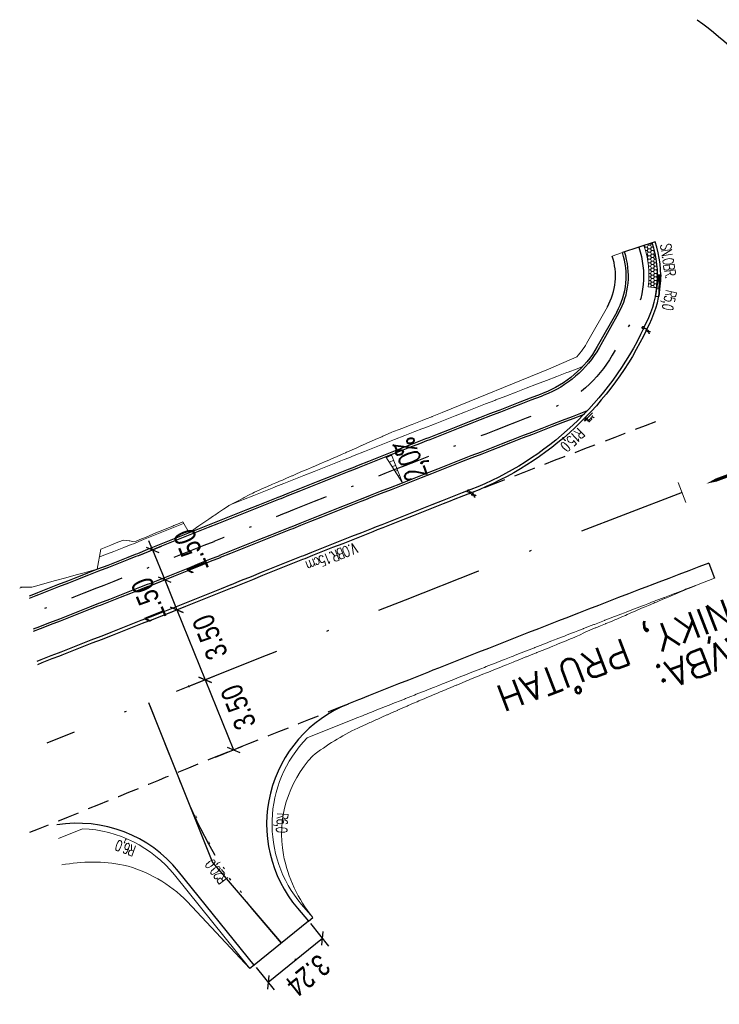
# Model space of a CAD drawing. Header units: metres. Extents: x -623740 to -623124, y -1176918 to -1176634.
# Tile 1 of 10: x -623740 to -623708, y -1176901 to -1176855. Entities that reach past the tile are written whole.
import ezdxf
from ezdxf.enums import TextEntityAlignment as Align

# ---------------------------------------------------------------- set-up
doc = ezdxf.new("R2010")
doc.units = ezdxf.units.M
doc.header["$MEASUREMENT"] = 0
for name, pattern in [('( Dot )', [0.251, 0.001, -0.25]), ('DASHDOT', [1, 0.5, -0.25, 0, -0.25]), ('DASHED', [0.75, 0.5, -0.25]), ('Vodici_cara_souvisla_V4', [4, 1, 1, 1, 1])]:
    doc.linetypes.add(name, pattern=pattern)
doc.layers.add('00_NETISK', color=250, linetype='Continuous', plot=False)
for name, color, linetype, lineweight in [('01_Cary rezu', 10, '( Dot )', 0), ('01_Hrana náspu', 10, 'Continuous', 0), ('01_Schéma příčných sklonů', 20, 'Continuous', 0), ('01_Staniceni osy značky', 10, 'Continuous', 0), ('01_Šrafy', 20, 'Continuous', 0), ('1', 7, 'Continuous', 0)]:
    doc.layers.add(name, color=color, linetype=linetype, lineweight=lineweight)
for name, color, linetype in [('01_Chodniky', 10, 'Continuous'), ('01_Kóty', 10, 'Continuous'), ('01_Obruba', 10, 'Continuous'), ('01_Okraj vozovky', 10, 'Continuous'), ('01_Osa komunikace', 1, 'DASHDOT'), ('01_Osa účel.kom.', 1, 'DASHDOT'), ('01_Popis', 10, 'Continuous'), ('1_VDZ_Vodící_čára_plná', 173, 'Vodici_cara_souvisla_V4')]:
    doc.layers.add(name, color=color, linetype=linetype)
doc.styles.add('Style-romans', font='romans.shx')
doc.styles.add('Style-STANDARD', font='STANDARD.shx')
doc.styles.add('WROMANS', font='wromans.shx', dxfattribs={"width": 0.8, "height": 1})
doc.dimstyles.new('M500', dxfattribs={"dimscale": 0.5, "dimtxt": 0.4, "dimasz": 0.9, "dimexe": 0.9, "dimexo": 0.3, "dimgap": 0.9, "dimtad": 1, "dimdec": 1, "dimzin": 0, "dimdsep": 46, "dimtxsty": 'WROMANS', "dimblk": 'OBLIQUE', "dimcen": 0.04, "dimadec": 0, "dimazin": 0, "dimtfac": 1, "dimtdec": 1, "dimtmove": 2, "dimatfit": 1, "dimfxl": 1.8, "dimfxlon": 1, "dimtolj": 1, "dimtzin": 0, "dimarcsym": 0})

# ---------------------------------------------------------------- blocks, each defined once
blk = doc.blocks.new('_OBLIQUE')
at = {"color": 0, "linetype": 'ByBlock'}
blk.add_line((-0.5, -0.5), (0.5, 0.5), dxfattribs=at)
blk = doc.blocks.new('*D5')
at = {"layer": '01_Kóty', "color": 0, "lineweight": -2, "transparency": 16777216}
for p, q in [((-623734.597, -1176879.737), (-623733.534, -1176879.307)), ((-623733.951, -1176879.475), (-623734.12, -1176879.058)), ((-623733.951, -1176879.475), (-623733.388, -1176880.866)), ((-623734.034, -1176881.127), (-623732.971, -1176880.697)), ((-623733.388, -1176880.866), (-623733.219, -1176881.283))]:
    blk.add_line(p, q, dxfattribs=at)
at = {"layer": 'Defpoints', "color": 0, "transparency": 16777216}
for p in [(-623734.736, -1176879.793), (-623734.173, -1176881.183), (-623733.388, -1176880.866)]:
    blk.add_point(p, dxfattribs=at)
at = {"layer": '01_Kóty', "color": 0, "lineweight": -2, "transparency": 16777216, "xscale": 0.45, "yscale": 0.45, "zscale": 0.45}
for p, rotation in [((-623733.951, -1176879.475), 292.0278929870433), ((-623733.388, -1176880.866), 112.0278929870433)]:
    blk.add_blockref('_OBLIQUE', p, dxfattribs=dict(at, rotation=rotation))
at = {"layer": '01_Kóty', "color": 0, "transparency": 16777216, "insert": (-623732.163, -1176879.561), "char_height": 1, "attachment_point": 5, "rotation": 112.0279, "style": 'WROMANS'}
blk.add_mtext('\\A1;1.50', dxfattribs=at)
blk = doc.blocks.new('*D6')
at = {"layer": '01_Kóty', "color": 0, "lineweight": -2, "transparency": 16777216}
for p, q in [((-623734.034, -1176881.127), (-623732.971, -1176880.697)), ((-623733.388, -1176880.866), (-623732.826, -1176882.256)), ((-623733.481, -1176882.522), (-623732.408, -1176882.088))]:
    blk.add_line(p, q, dxfattribs=at)
at = {"layer": 'Defpoints', "color": 0, "transparency": 16777216}
for p in [(-623734.173, -1176881.183), (-623733.62, -1176882.578), (-623732.826, -1176882.256)]:
    blk.add_point(p, dxfattribs=at)
at = {"layer": '01_Kóty', "color": 0, "lineweight": -2, "transparency": 16777216, "xscale": 0.45, "yscale": 0.45, "zscale": 0.45}
for p, rotation in [((-623733.388, -1176880.866), 112.0278929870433), ((-623732.826, -1176882.256), 292.0278929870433)]:
    blk.add_blockref('_OBLIQUE', p, dxfattribs=dict(at, rotation=rotation))
at = {"layer": '01_Kóty', "color": 0, "transparency": 16777216, "insert": (-623734.125, -1176881.813), "char_height": 1, "attachment_point": 5, "rotation": 112.0279, "style": 'WROMANS'}
blk.add_mtext('\\A1;1.50', dxfattribs=at)
blk = doc.blocks.new('*D7')
at = {"layer": '01_Kóty', "color": 0, "lineweight": -2, "transparency": 16777216}
for p, q in [((-623733.481, -1176882.522), (-623732.408, -1176882.088)), ((-623732.826, -1176882.256), (-623731.513, -1176885.501)), ((-623732.18, -1176885.771), (-623731.096, -1176885.332))]:
    blk.add_line(p, q, dxfattribs=at)
at = {"layer": 'Defpoints', "color": 0, "transparency": 16777216}
for p in [(-623733.62, -1176882.578), (-623732.319, -1176885.827), (-623731.513, -1176885.501)]:
    blk.add_point(p, dxfattribs=at)
at = {"layer": '01_Kóty', "color": 0, "lineweight": -2, "transparency": 16777216, "xscale": 0.45, "yscale": 0.45, "zscale": 0.45}
for p, rotation in [((-623732.826, -1176882.256), 112.0278929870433), ((-623731.513, -1176885.501), 292.0278929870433)]:
    blk.add_blockref('_OBLIQUE', p, dxfattribs=dict(at, rotation=rotation))
at = {"layer": '01_Kóty', "color": 0, "transparency": 16777216, "insert": (-623731.289, -1176883.522), "char_height": 1, "attachment_point": 5, "rotation": 112.0279, "style": 'WROMANS'}
blk.add_mtext('\\A1;3.50', dxfattribs=at)
blk = doc.blocks.new('*D8')
at = {"layer": '01_Kóty', "color": 0, "lineweight": -2, "transparency": 16777216}
for p, q in [((-623732.18, -1176885.771), (-623731.096, -1176885.332)), ((-623731.513, -1176885.501), (-623730.2, -1176888.746)), ((-623731.034, -1176889.083), (-623729.783, -1176888.577))]:
    blk.add_line(p, q, dxfattribs=at)
at = {"layer": 'Defpoints', "color": 0, "transparency": 16777216}
for p in [(-623732.319, -1176885.827), (-623730.2, -1176888.746), (-623731.192, -1176889.147)]:
    blk.add_point(p, dxfattribs=at)
at = {"layer": '01_Kóty', "color": 0, "lineweight": -2, "transparency": 16777216, "xscale": 0.45, "yscale": 0.45, "zscale": 0.45}
for p, rotation in [((-623731.513, -1176885.501), 112.0278929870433), ((-623730.2, -1176888.746), 292.0278929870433)]:
    blk.add_blockref('_OBLIQUE', p, dxfattribs=dict(at, rotation=rotation))
at = {"layer": '01_Kóty', "color": 0, "transparency": 16777216, "insert": (-623729.976, -1176886.767), "char_height": 1, "attachment_point": 5, "rotation": 112.0279, "style": 'WROMANS'}
blk.add_mtext('\\A1;3.50', dxfattribs=at)
blk = doc.blocks.new('*D9')
at = {"layer": '01_Kóty', "color": 0, "lineweight": -2, "transparency": 16777216}
for p, q in [((-623726.626, -1176896.807), (-623725.789, -1176897.844)), ((-623726.072, -1176897.494), (-623728.598, -1176899.53)), ((-623729.152, -1176898.843), (-623728.315, -1176899.881))]:
    blk.add_line(p, q, dxfattribs=at)
at = {"layer": 'Defpoints', "color": 0, "transparency": 16777216}
for p in [(-623726.72, -1176896.69), (-623729.246, -1176898.727), (-623728.598, -1176899.53)]:
    blk.add_point(p, dxfattribs=at)
at = {"layer": '01_Kóty', "color": 0, "lineweight": -2, "transparency": 16777216, "xscale": 0.45, "yscale": 0.45, "zscale": 0.45}
for p, rotation in [((-623726.072, -1176897.494), 38.87978082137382), ((-623728.598, -1176899.53), 218.8797808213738)]:
    blk.add_blockref('_OBLIQUE', p, dxfattribs=dict(at, rotation=rotation))
at = {"layer": '01_Kóty', "color": 0, "transparency": 16777216, "insert": (-623726.746, -1176899.203), "char_height": 1, "attachment_point": 5, "rotation": 218.8798, "style": 'WROMANS'}
blk.add_mtext('\\A1;3.24', dxfattribs=at)

msp = doc.modelspace()

# ---------------------------------------------------------------- hatches: boundary and pattern name
at = {"layer": '01_Schéma příčných sklonů'}
h = msp.add_hatch(dxfattribs=at)
h.set_pattern_fill('ANSI31', color=150, scale=2, angle=338.1549)
h.set_pattern_definition([(23.154866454, (280967.27503, -199127.7962), (-0.098304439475, 0.22986134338), [])])
h.paths.add_polyline_path([(-623722.873, -1176875.066), (-623723.133, -1176875.168), (-623722.36, -1176876.368)])
at = {"layer": '01_Šrafy'}
h = msp.add_hatch(dxfattribs=at)
h.set_pattern_fill('HONEY', color=150, scale=0.75)
h.set_pattern_definition([(0, (0, 0), (0.140625, 0.081189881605), [0.09375, -0.1875]), (120, (0, 0), (-0.140625, 0.081189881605), [0.09375, -0.1875]), (60, (0, 0), (3e-17, 0.1623797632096), [-0.1875, 0.09375])])
h.paths.add_polyline_path([(-623710.792, -1176865.238), (-623711.172, -1176865.365, -0.109817), (-623710.97, -1176867.286), (-623710.573, -1176867.331, 0.109817)])

# ---------------------------------------------------------------- linework, layer by layer
at = {"layer": '00_NETISK'}
for points in [[(-623710.541, -1176866.717), (-623710.632, -1176867.712)], [(-623710.392, -1176866.73), (-623710.483, -1176867.726)], [(-623710.597, -1176867.329), (-623710.448, -1176867.343)]]:
    msp.add_lwpolyline(points, dxfattribs=at)
at = {"layer": '00_NETISK', "color": 150}
for points in [[(-623713.552, -1176873.123), (-623713.926, -1176873.497), (-623713.77, -1176873.404), (-623713.926, -1176873.497), (-623713.827, -1176873.34)], [(-623734.136, -1176886.554), (-623731.169, -1176893.966), (-623727.983, -1176897.708)]]:
    msp.add_lwpolyline(points, dxfattribs=at)
at = {"layer": '01_Cary rezu', "color": 150, "ltscale": 5, "flags": 128}
msp.add_lwpolyline([(-623726.422, -1176899.542), (-623729.047, -1176896.458), (-623730.941, -1176893.828), (-623732.385, -1176890.927), (-623734.229, -1176886.322)], dxfattribs=at)
at = {"layer": '01_Chodniky', "color": 150, "flags": 128}
for points in [[(-623710.65, -1176865.19), (-623712.167, -1176865.698)], [(-623715.843, -1176872.215), (-623715.979, -1176872.268), (-623716.449, -1176872.449), (-623716.92, -1176872.631), (-623717.39, -1176872.813), (-623717.859, -1176872.995), (-623717.903, -1176873.012), (-623718.329, -1176873.178), (-623718.798, -1176873.36), (-623719.268, -1176873.543), (-623719.737, -1176873.727), (-623720.205, -1176873.91), (-623720.674, -1176874.093), (-623721.143, -1176874.277), (-623721.294, -1176874.337), (-623721.611, -1176874.461), (-623722.079, -1176874.645), (-623722.547, -1176874.83), (-623723.014, -1176875.014), (-623723.482, -1176875.199), (-623723.949, -1176875.383), (-623724.417, -1176875.568), (-623724.675, -1176875.671), (-623724.884, -1176875.753), (-623725.351, -1176875.938), (-623725.817, -1176876.123), (-623726.284, -1176876.309), (-623726.75, -1176876.494), (-623727.216, -1176876.68), (-623727.683, -1176876.865), (-623728.048, -1176877.011), (-623728.149, -1176877.051), (-623728.614, -1176877.237), (-623729.08, -1176877.423), (-623729.546, -1176877.608), (-623730.011, -1176877.794), (-623730.476, -1176877.98), (-623730.941, -1176878.166), (-623731.406, -1176878.352), (-623731.414, -1176878.355), (-623731.871, -1176878.538), (-623732.336, -1176878.724), (-623732.801, -1176878.91), (-623733.265, -1176879.096), (-623733.73, -1176879.282), (-623734.194, -1176879.468), (-623734.659, -1176879.654), (-623734.763, -1176879.696), (-623735.103, -1176879.83), (-623735.569, -1176880.012), (-623736.034, -1176880.195), (-623736.499, -1176880.377), (-623736.963, -1176880.559), (-623737.077, -1176880.604), (-623737.428, -1176880.741), (-623737.892, -1176880.923), (-623738.356, -1176881.105), (-623738.82, -1176881.286), (-623739.284, -1176881.468), (-623739.398, -1176881.512), (-623739.682, -1176881.623)], [(-623715.807, -1176872.309), (-623715.943, -1176872.361), (-623716.413, -1176872.542), (-623716.883, -1176872.724), (-623717.353, -1176872.906), (-623717.823, -1176873.088), (-623717.867, -1176873.105), (-623718.293, -1176873.271), (-623718.762, -1176873.454), (-623719.231, -1176873.637), (-623719.7, -1176873.82), (-623720.169, -1176874.003), (-623720.638, -1176874.187), (-623721.106, -1176874.37), (-623721.257, -1176874.43), (-623721.574, -1176874.554), (-623722.042, -1176874.738), (-623722.51, -1176874.923), (-623722.978, -1176875.107), (-623723.445, -1176875.292), (-623723.913, -1176875.476), (-623724.38, -1176875.661), (-623724.638, -1176875.764), (-623724.847, -1176875.846), (-623725.314, -1176876.031), (-623725.78, -1176876.216), (-623726.247, -1176876.402), (-623726.713, -1176876.587), (-623727.179, -1176876.773), (-623727.646, -1176876.958), (-623728.011, -1176877.104), (-623728.112, -1176877.144), (-623728.577, -1176877.33), (-623729.043, -1176877.516), (-623729.509, -1176877.701), (-623729.974, -1176877.887), (-623730.439, -1176878.073), (-623730.904, -1176878.259), (-623731.369, -1176878.445), (-623731.377, -1176878.448), (-623731.834, -1176878.631), (-623732.299, -1176878.817), (-623732.764, -1176879.003), (-623733.228, -1176879.189), (-623733.693, -1176879.375), (-623734.157, -1176879.561), (-623734.621, -1176879.747), (-623734.726, -1176879.789), (-623735.067, -1176879.923), (-623735.532, -1176880.105), (-623735.997, -1176880.288), (-623736.462, -1176880.47), (-623736.927, -1176880.652), (-623737.041, -1176880.697), (-623737.391, -1176880.834), (-623737.856, -1176881.016), (-623738.32, -1176881.198), (-623738.784, -1176881.379), (-623739.248, -1176881.561), (-623739.362, -1176881.605), (-623739.67, -1176881.726)], [(-623713.804, -1176873.039), (-623713.964, -1176873.1), (-623714.03, -1176873.126), (-623714.5, -1176873.306), (-623714.97, -1176873.487), (-623715.44, -1176873.668), (-623715.909, -1176873.849), (-623716.379, -1176874.03), (-623716.848, -1176874.212), (-623717.317, -1176874.394), (-623717.36, -1176874.41), (-623717.786, -1176874.576), (-623718.254, -1176874.758), (-623718.723, -1176874.941), (-623719.191, -1176875.124), (-623719.659, -1176875.307), (-623720.127, -1176875.49), (-623720.595, -1176875.674), (-623720.746, -1176875.733), (-623721.063, -1176875.857), (-623721.53, -1176876.041), (-623721.997, -1176876.225), (-623722.464, -1176876.409), (-623722.931, -1176876.594), (-623723.398, -1176876.778), (-623723.865, -1176876.963), (-623724.123, -1176877.065), (-623724.331, -1176877.148), (-623724.798, -1176877.333), (-623725.264, -1176877.518), (-623725.73, -1176877.703), (-623726.196, -1176877.888), (-623726.662, -1176878.074), (-623727.128, -1176878.259), (-623727.493, -1176878.404), (-623727.593, -1176878.445), (-623728.059, -1176878.63), (-623728.524, -1176878.816), (-623728.989, -1176879.002), (-623729.455, -1176879.187), (-623729.92, -1176879.373), (-623730.385, -1176879.559), (-623730.849, -1176879.745), (-623730.857, -1176879.748), (-623731.314, -1176879.931), (-623731.779, -1176880.117), (-623732.243, -1176880.303), (-623732.708, -1176880.489), (-623733.172, -1176880.675), (-623733.637, -1176880.861), (-623734.101, -1176881.047), (-623734.21, -1176881.09), (-623734.555, -1176881.226), (-623735.021, -1176881.409), (-623735.486, -1176881.591), (-623735.951, -1176881.773), (-623736.416, -1176881.956), (-623736.53, -1176882.001), (-623736.88, -1176882.138), (-623737.345, -1176882.32), (-623737.81, -1176882.502), (-623738.274, -1176882.683), (-623738.738, -1176882.865), (-623738.852, -1176882.909), (-623739.202, -1176883.046), (-623739.496, -1176883.16)], [(-623713.928, -1176873.194), (-623713.995, -1176873.219), (-623714.464, -1176873.399), (-623714.934, -1176873.58), (-623715.404, -1176873.761), (-623715.873, -1176873.942), (-623716.343, -1176874.123), (-623716.812, -1176874.305), (-623717.281, -1176874.487), (-623717.324, -1176874.504), (-623717.749, -1176874.669), (-623718.218, -1176874.851), (-623718.686, -1176875.034), (-623719.155, -1176875.217), (-623719.623, -1176875.4), (-623720.091, -1176875.583), (-623720.558, -1176875.767), (-623720.709, -1176875.826), (-623721.026, -1176875.95), (-623721.493, -1176876.134), (-623721.96, -1176876.318), (-623722.428, -1176876.502), (-623722.894, -1176876.687), (-623723.361, -1176876.871), (-623723.828, -1176877.056), (-623724.086, -1176877.158), (-623724.295, -1176877.241), (-623724.761, -1176877.426), (-623725.227, -1176877.611), (-623725.693, -1176877.796), (-623726.159, -1176877.981), (-623726.625, -1176878.166), (-623727.091, -1176878.352), (-623727.456, -1176878.497), (-623727.556, -1176878.537), (-623728.022, -1176878.723), (-623728.487, -1176878.909), (-623728.952, -1176879.094), (-623729.417, -1176879.28), (-623729.883, -1176879.466), (-623730.347, -1176879.652), (-623730.812, -1176879.838), (-623730.819, -1176879.841), (-623731.277, -1176880.024), (-623731.742, -1176880.21), (-623732.206, -1176880.396), (-623732.671, -1176880.582), (-623733.135, -1176880.768), (-623733.599, -1176880.954), (-623734.064, -1176881.14), (-623734.173, -1176881.183), (-623734.519, -1176881.319), (-623734.984, -1176881.502), (-623735.449, -1176881.684), (-623735.914, -1176881.867), (-623736.379, -1176882.049), (-623736.494, -1176882.094), (-623736.844, -1176882.231), (-623737.309, -1176882.413), (-623737.773, -1176882.595), (-623738.238, -1176882.776), (-623738.702, -1176882.958), (-623738.816, -1176883.002), (-623739.166, -1176883.139), (-623739.483, -1176883.263)], [(-623708.165, -1176880.095), (-623707.899, -1176880.797)]]:
    msp.add_lwpolyline(points, dxfattribs=at)
at = {"layer": '01_Chodniky', "color": 150, "linetype": 'DASHDOT', "ltscale": 5, "flags": 128}
msp.add_lwpolyline([(-623711.409, -1176865.444, -0.212641), (-623711.735, -1176868.846), (-623712.642, -1176870.449, -0.17382), (-623715.555, -1176872.962), (-623715.691, -1176873.014), (-623716.161, -1176873.196), (-623716.631, -1176873.377), (-623717.101, -1176873.559), (-623717.57, -1176873.741), (-623717.613, -1176873.758), (-623718.039, -1176873.923), (-623718.508, -1176874.106), (-623718.977, -1176874.289), (-623719.446, -1176874.472), (-623719.914, -1176874.655), (-623720.382, -1176874.838), (-623720.85, -1176875.022), (-623721.001, -1176875.081), (-623721.318, -1176875.206), (-623721.786, -1176875.39), (-623722.254, -1176875.574), (-623722.721, -1176875.758), (-623723.188, -1176875.943), (-623723.655, -1176876.127), (-623724.122, -1176876.312), (-623724.381, -1176876.414), (-623724.589, -1176876.497), (-623725.056, -1176876.682), (-623725.522, -1176876.867), (-623725.988, -1176877.052), (-623726.455, -1176877.238), (-623726.921, -1176877.423), (-623727.387, -1176877.609), (-623727.752, -1176877.754), (-623727.853, -1176877.794), (-623728.318, -1176877.98), (-623728.784, -1176878.166), (-623729.249, -1176878.351), (-623729.714, -1176878.537), (-623730.179, -1176878.723), (-623730.644, -1176878.909), (-623731.109, -1176879.095), (-623731.117, -1176879.098), (-623731.574, -1176879.281), (-623732.039, -1176879.467), (-623732.504, -1176879.653), (-623732.968, -1176879.839), (-623733.432, -1176880.025), (-623733.897, -1176880.211), (-623734.361, -1176880.397), (-623734.468, -1176880.44), (-623734.811, -1176880.574), (-623735.276, -1176880.757), (-623735.742, -1176880.939), (-623736.207, -1176881.122), (-623736.671, -1176881.304), (-623736.786, -1176881.349), (-623737.136, -1176881.486), (-623737.6, -1176881.668), (-623738.065, -1176881.85), (-623738.529, -1176882.031), (-623738.993, -1176882.213), (-623739.107, -1176882.257), (-623739.457, -1176882.394), (-623739.583, -1176882.443)], format="xyb", dxfattribs=at)
at = {"layer": '01_Chodniky', "color": 150, "flags": 128}
for points in [[(-623712.432, -1176868.452), (-623713.339, -1176870.055, -0.17382), (-623715.843, -1176872.215, -0.17382)], [(-623712.345, -1176868.502), (-623713.252, -1176870.105, -0.17382), (-623715.807, -1176872.309)]]:
    msp.add_lwpolyline(points, format="xyb", dxfattribs=at)
at = {"layer": '01_Chodniky', "color": 150}
for radius in [4.85, 5, 3.4, 3.5, 2.9]:
    msp.add_arc((-623715.391, -1176866.778), radius, 330.502, 18.5206, dxfattribs=at)
at = {"layer": '01_Hrana náspu', "color": 150}
for points in [[(-623712.167, -1176865.698), (-623712.641, -1176865.857)], [(-623740.069, -1176881.212), (-623739.545, -1176881.201), (-623739.426, -1176881.169), (-623738.943, -1176881.036), (-623738.46, -1176880.903), (-623737.976, -1176880.77), (-623737.493, -1176880.637), (-623737.128, -1176880.537), (-623737.009, -1176880.504), (-623736.524, -1176880.371), (-623736.359, -1176879.441), (-623735.895, -1176879.256), (-623735.567, -1176879.125), (-623735.431, -1176879.071), (-623735.317, -1176879.026), (-623735.031, -1176879.055), (-623735.014, -1176879.058), (-623734.887, -1176879.083), (-623734.716, -1176879.076), (-623734.468, -1176878.972), (-623734.404, -1176878.946), (-623734.219, -1176878.869), (-623733.97, -1176878.766), (-623733.942, -1176878.754), (-623733.721, -1176878.663), (-623733.479, -1176878.563), (-623733.472, -1176878.56), (-623733.222, -1176878.457), (-623733.016, -1176878.373), (-623732.973, -1176878.355), (-623732.723, -1176878.253), (-623732.553, -1176878.183), (-623732.261, -1176878.681), (-623732.033, -1176878.526), (-623731.91, -1176878.442), (-623731.805, -1176878.37), (-623731.577, -1176878.214), (-623731.487, -1176878.152), (-623731.349, -1176878.058), (-623731.121, -1176877.901), (-623731.063, -1176877.862), (-623730.893, -1176877.744), (-623730.665, -1176877.587), (-623730.641, -1176877.57), (-623730.437, -1176877.429), (-623730.205, -1176877.309), (-623729.955, -1176877.181), (-623729.757, -1176877.08), (-623729.713, -1176877.057), (-623729.472, -1176876.933), (-623729.309, -1176876.85), (-623729.231, -1176876.81), (-623728.986, -1176876.693), (-623728.854, -1176876.636), (-623728.738, -1176876.586), (-623728.489, -1176876.48), (-623728.393, -1176876.438), (-623728.241, -1176876.373), (-623727.993, -1176876.266), (-623727.932, -1176876.24), (-623727.744, -1176876.159), (-623727.496, -1176876.051), (-623727.471, -1176876.041), (-623727.248, -1176875.944), (-623726.999, -1176875.836), (-623726.751, -1176875.729), (-623726.55, -1176875.641), (-623726.503, -1176875.621), (-623726.255, -1176875.513), (-623726.089, -1176875.441), (-623726.006, -1176875.405), (-623725.758, -1176875.297), (-623725.628, -1176875.241), (-623725.51, -1176875.189), (-623725.261, -1176875.081), (-623725.167, -1176875.039), (-623725.013, -1176874.972), (-623724.961, -1176874.949), (-623724.765, -1176874.864), (-623724.706, -1176874.838), (-623724.517, -1176874.755), (-623724.268, -1176874.646), (-623724.246, -1176874.636), (-623724.02, -1176874.537), (-623723.772, -1176874.428), (-623723.524, -1176874.319), (-623723.324, -1176874.231), (-623723.275, -1176874.21), (-623723.027, -1176874.101), (-623722.863, -1176874.028), (-623722.779, -1176873.991), (-623722.526, -1176873.893), (-623722.395, -1176873.844), (-623722.272, -1176873.798), (-623722.018, -1176873.703), (-623721.924, -1176873.666), (-623721.766, -1176873.603), (-623721.607, -1176873.54), (-623721.456, -1176873.48), (-623721.262, -1176873.403), (-623721.01, -1176873.303), (-623720.988, -1176873.294), (-623720.758, -1176873.203), (-623720.52, -1176873.108), (-623715.591, -1176871.094), (-623714.278, -1176870.524)], [(-623714.014, -1176870.978), (-623714.273, -1176871.077), (-623714.679, -1176871.233), (-623714.746, -1176871.258), (-623715.216, -1176871.439), (-623715.687, -1176871.62), (-623716.158, -1176871.801), (-623716.629, -1176871.983), (-623717.1, -1176872.165), (-623717.57, -1176872.347), (-623718.04, -1176872.529), (-623718.084, -1176872.546), (-623718.51, -1176872.712), (-623718.98, -1176872.895), (-623719.449, -1176873.078), (-623719.919, -1176873.261), (-623720.388, -1176873.444), (-623720.856, -1176873.628), (-623721.325, -1176873.812), (-623721.476, -1176873.871), (-623721.794, -1176873.996), (-623722.262, -1176874.18), (-623722.73, -1176874.364), (-623723.198, -1176874.549), (-623723.666, -1176874.733), (-623724.133, -1176874.918), (-623724.601, -1176875.103), (-623724.859, -1176875.206), (-623725.068, -1176875.288), (-623725.535, -1176875.473), (-623726.002, -1176875.659), (-623726.468, -1176875.844), (-623726.935, -1176876.03), (-623727.401, -1176876.215), (-623727.868, -1176876.401), (-623728.233, -1176876.547), (-623728.334, -1176876.587), (-623728.8, -1176876.772), (-623729.265, -1176876.958), (-623729.731, -1176877.144), (-623730.196, -1176877.33), (-623730.427, -1176877.422)], [(-623732.511, -1176878.256), (-623732.522, -1176878.26), (-623732.987, -1176878.446), (-623733.451, -1176878.632), (-623733.916, -1176878.818), (-623734.38, -1176879.004), (-623734.844, -1176879.19), (-623734.947, -1176879.231), (-623735.286, -1176879.364), (-623735.751, -1176879.547), (-623736.216, -1176879.729), (-623736.425, -1176879.811)], [(-623707.899, -1176880.797), (-623708.738, -1176881.114), (-623708.828, -1176881.149), (-623708.988, -1176881.21), (-623709.239, -1176881.305), (-623709.293, -1176881.325), (-623709.489, -1176881.4), (-623709.739, -1176881.495), (-623709.757, -1176881.502), (-623709.989, -1176881.591), (-623710.221, -1176881.679), (-623710.239, -1176881.686), (-623710.489, -1176881.782), (-623710.62, -1176881.832), (-623710.685, -1176881.857), (-623710.739, -1176881.878), (-623710.989, -1176881.974), (-623711.15, -1176882.035), (-623711.239, -1176882.07), (-623711.489, -1176882.166), (-623711.614, -1176882.213), (-623711.739, -1176882.262), (-623711.989, -1176882.358), (-623712.078, -1176882.392), (-623712.239, -1176882.454), (-623712.489, -1176882.551), (-623712.542, -1176882.571), (-623712.739, -1176882.647), (-623712.989, -1176882.744), (-623713.005, -1176882.75), (-623713.239, -1176882.841), (-623713.469, -1176882.93), (-623713.489, -1176882.938), (-623713.739, -1176883.034), (-623713.933, -1176883.11), (-623713.975, -1176883.126), (-623713.989, -1176883.131), (-623714.238, -1176883.229), (-623714.397, -1176883.29), (-623714.488, -1176883.326), (-623714.738, -1176883.423), (-623714.861, -1176883.471), (-623714.988, -1176883.52), (-623715.238, -1176883.618), (-623715.324, -1176883.651), (-623715.488, -1176883.715), (-623715.737, -1176883.813), (-623715.788, -1176883.833), (-623715.987, -1176883.91), (-623716.237, -1176884.008), (-623716.251, -1176884.013), (-623716.252, -1176884.014), (-623716.487, -1176884.106), (-623716.715, -1176884.195), (-623716.736, -1176884.204), (-623716.986, -1176884.302), (-623717.179, -1176884.377), (-623717.236, -1176884.4), (-623717.328, -1176884.436), (-623717.486, -1176884.498), (-623717.642, -1176884.559), (-623717.735, -1176884.596), (-623717.985, -1176884.694), (-623718.106, -1176884.742), (-623718.235, -1176884.792), (-623718.485, -1176884.891), (-623718.569, -1176884.924), (-623718.734, -1176884.989), (-623718.984, -1176885.088), (-623719.033, -1176885.107), (-623719.234, -1176885.186), (-623719.483, -1176885.285), (-623719.496, -1176885.29), (-623719.733, -1176885.384), (-623719.96, -1176885.473), (-623719.983, -1176885.482), (-623720.233, -1176885.581), (-623720.423, -1176885.657), (-623720.482, -1176885.68), (-623720.68, -1176885.758), (-623720.732, -1176885.779), (-623720.887, -1176885.84), (-623720.982, -1176885.878), (-623721.231, -1176885.977), (-623721.35, -1176886.024), (-623721.481, -1176886.076), (-623721.731, -1176886.175), (-623721.814, -1176886.208), (-623721.98, -1176886.274), (-623722.23, -1176886.373), (-623722.277, -1176886.392), (-623722.48, -1176886.473), (-623722.73, -1176886.572), (-623722.741, -1176886.576), (-623722.979, -1176886.671), (-623723.204, -1176886.761), (-623723.229, -1176886.771), (-623723.479, -1176886.87), (-623723.668, -1176886.945), (-623723.728, -1176886.969), (-623723.978, -1176887.069), (-623724.031, -1176887.09), (-623724.131, -1176887.13), (-623724.228, -1176887.169), (-623724.478, -1176887.268), (-623724.595, -1176887.315), (-623726.788, -1176888.19)], [(-623740.001, -1176881.21), (-623740.114, -1176881.255)], [(-623737.197, -1176892.407), (-623738.317, -1176892.857)]]:
    msp.add_lwpolyline(points, dxfattribs=at)
for points in [[(-623712.867, -1176868.206), (-623713.774, -1176869.809, -0.049844), (-623714.278, -1176870.524, -0.049844)], [(-623708.738, -1176881.116), (-623708.827, -1176881.153), (-623708.985, -1176881.218), (-623709.232, -1176881.322), (-623709.286, -1176881.344), (-623709.479, -1176881.425), (-623709.726, -1176881.529), (-623709.744, -1176881.536), (-623709.973, -1176881.632), (-623710.202, -1176881.729), (-623710.22, -1176881.737), (-623710.466, -1176881.841), (-623710.596, -1176881.896), (-623710.66, -1176881.924), (-623710.713, -1176881.946), (-623710.959, -1176882.051), (-623711.117, -1176882.119), (-623711.206, -1176882.157), (-623711.452, -1176882.263), (-623711.574, -1176882.315), (-623711.698, -1176882.369), (-623711.944, -1176882.475), (-623712.031, -1176882.513), (-623712.19, -1176882.582), (-623712.436, -1176882.689), (-623712.487, -1176882.711), (-623712.683, -1176882.792), (-623712.931, -1176882.894), (-623712.947, -1176882.901), (-623713.179, -1176882.996), (-623713.407, -1176883.091), (-623713.426, -1176883.099), (-623713.674, -1176883.202), (-623713.866, -1176883.282), (-623713.921, -1176883.305), (-623714.157, -1176883.437), (-623714.315, -1176883.501), (-623714.406, -1176883.538), (-623714.654, -1176883.639), (-623714.776, -1176883.688), (-623714.902, -1176883.74), (-623715.151, -1176883.841), (-623715.236, -1176883.876), (-623715.399, -1176883.943), (-623715.647, -1176884.045), (-623715.697, -1176884.066), (-623715.895, -1176884.145), (-623716.145, -1176884.243), (-623716.159, -1176884.249), (-623716.394, -1176884.342), (-623716.622, -1176884.433), (-623716.643, -1176884.441), (-623716.893, -1176884.54), (-623717.085, -1176884.617), (-623717.142, -1176884.64), (-623717.233, -1176884.677), (-623717.391, -1176884.74), (-623717.547, -1176884.803), (-623717.639, -1176884.84), (-623717.888, -1176884.941), (-623718.008, -1176884.989), (-623718.137, -1176885.042), (-623718.385, -1176885.143), (-623718.47, -1176885.177), (-623718.634, -1176885.244), (-623718.882, -1176885.346), (-623718.931, -1176885.366), (-623719.131, -1176885.448), (-623719.379, -1176885.55), (-623719.392, -1176885.555), (-623719.627, -1176885.652), (-623719.852, -1176885.746), (-623719.875, -1176885.755), (-623720.123, -1176885.858), (-623720.312, -1176885.937), (-623720.371, -1176885.962), (-623720.566, -1176886.043), (-623720.618, -1176886.065), (-623720.772, -1176886.13), (-623720.866, -1176886.169), (-623721.114, -1176886.273), (-623721.232, -1176886.323), (-623721.361, -1176886.378), (-623721.608, -1176886.483), (-623721.69, -1176886.519), (-623721.855, -1176886.591), (-623722.101, -1176886.698), (-623722.147, -1176886.719), (-623722.347, -1176886.806), (-623722.593, -1176886.915), (-623722.604, -1176886.919), (-623722.839, -1176887.023), (-623723.061, -1176887.121), (-623723.085, -1176887.131), (-623723.331, -1176887.24), (-623723.517, -1176887.323), (-623723.577, -1176887.349), (-623723.823, -1176887.459), (-623723.875, -1176887.482), (-623723.973, -1176887.526), (-623724.069, -1176887.568), (-623724.314, -1176887.678), (-623724.444, -1176887.736, 0.05307), (-623726.53, -1176889.03, 0.237539), (-623727.89, -1176893.61, 0.117127), (-623726.53, -1176896.528)], [(-623726.788, -1176888.19, 0.386815), (-623727.043, -1176895.924), (-623726.53, -1176896.528)], [(-623729.44, -1176898.884), (-623732.94, -1176894.544, 0.216861), (-623737.197, -1176892.407)], [(-623729.44, -1176898.884), (-623732.348, -1176895.774, 0.135661), (-623735.3, -1176894.09, 0.09272), (-623738.168, -1176894.084, 0.09272)]]:
    msp.add_lwpolyline(points, format="xyb", dxfattribs=at)
at = {"layer": '01_Obruba', "color": 150, "flags": 128}
for points in [[(-623710.632, -1176867.712), (-623710.467, -1176866.723), (-623710.483, -1176867.726)], [(-623710.541, -1176866.717), (-623710.392, -1176866.73)], [(-623710.632, -1176867.712), (-623710.483, -1176867.726)], [(-623711.039, -1176869.24), (-623711.175, -1176869.176)]]:
    msp.add_lwpolyline(points, dxfattribs=at)
msp.add_lwpolyline([(-623711.175, -1176869.176, -0.191755), (-623719.197, -1176876.683), (-623719.598, -1176876.84), (-623720.065, -1176877.024), (-623720.216, -1176877.083), (-623720.532, -1176877.207), (-623720.999, -1176877.391), (-623721.466, -1176877.574), (-623721.932, -1176877.758), (-623722.399, -1176877.942), (-623722.865, -1176878.127), (-623723.331, -1176878.311), (-623723.589, -1176878.413), (-623723.797, -1176878.496), (-623724.263, -1176878.681), (-623724.729, -1176878.865), (-623725.195, -1176879.05), (-623725.66, -1176879.236), (-623726.126, -1176879.421), (-623726.591, -1176879.606), (-623726.956, -1176879.751), (-623727.057, -1176879.792), (-623727.522, -1176879.977), (-623727.987, -1176880.163), (-623728.452, -1176880.348), (-623728.917, -1176880.534), (-623729.382, -1176880.72), (-623729.846, -1176880.905), (-623730.311, -1176881.091), (-623730.318, -1176881.094), (-623730.776, -1176881.277), (-623731.24, -1176881.463), (-623731.705, -1176881.649), (-623732.169, -1176881.835), (-623732.633, -1176882.021), (-623733.097, -1176882.207), (-623733.562, -1176882.393), (-623733.675, -1176882.438), (-623734.026, -1176882.576), (-623734.491, -1176882.758), (-623734.956, -1176882.941), (-623735.421, -1176883.123), (-623735.886, -1176883.306), (-623736.001, -1176883.351), (-623736.351, -1176883.488), (-623736.816, -1176883.67), (-623737.281, -1176883.852), (-623737.746, -1176884.034), (-623738.21, -1176884.215), (-623738.325, -1176884.26), (-623738.675, -1176884.397), (-623739.14, -1176884.578), (-623739.315, -1176884.646)], format="xyb", dxfattribs=at)
msp.add_lwpolyline([(-623711.175, -1176869.176, -0.191755), (-623719.197, -1176876.683), (-623719.598, -1176876.84), (-623720.065, -1176877.024), (-623720.216, -1176877.083), (-623720.532, -1176877.207), (-623720.999, -1176877.391), (-623721.466, -1176877.574), (-623721.932, -1176877.758), (-623722.399, -1176877.942), (-623722.865, -1176878.127), (-623723.331, -1176878.311), (-623723.589, -1176878.413), (-623723.797, -1176878.496), (-623724.263, -1176878.681), (-623724.729, -1176878.865), (-623725.195, -1176879.05), (-623725.66, -1176879.236), (-623726.126, -1176879.421), (-623726.591, -1176879.606), (-623726.956, -1176879.751), (-623727.057, -1176879.792), (-623727.522, -1176879.977), (-623727.987, -1176880.163), (-623728.452, -1176880.348), (-623728.917, -1176880.534), (-623729.382, -1176880.72), (-623729.846, -1176880.905), (-623730.311, -1176881.091), (-623730.318, -1176881.094), (-623730.776, -1176881.277), (-623731.24, -1176881.463), (-623731.705, -1176881.649), (-623732.169, -1176881.835), (-623732.633, -1176882.021), (-623733.097, -1176882.207), (-623733.562, -1176882.393), (-623733.675, -1176882.438), (-623734.026, -1176882.576), (-623734.491, -1176882.758), (-623734.956, -1176882.941), (-623735.421, -1176883.123), (-623735.886, -1176883.306), (-623736.001, -1176883.351), (-623736.351, -1176883.488), (-623736.816, -1176883.67), (-623737.281, -1176883.852), (-623737.746, -1176884.034), (-623738.21, -1176884.215), (-623738.325, -1176884.26), (-623738.675, -1176884.397), (-623739.14, -1176884.578), (-623739.315, -1176884.646)], format="xyb", dxfattribs=at)
at = {"layer": '01_Okraj vozovky', "color": 150, "flags": 128}
for points in [[(-623711.039, -1176869.24, -0.191755), (-623719.142, -1176876.823), (-623719.543, -1176876.98), (-623720.011, -1176877.163), (-623720.161, -1176877.222), (-623720.477, -1176877.347), (-623720.944, -1176877.53), (-623721.411, -1176877.714), (-623721.877, -1176877.898), (-623722.344, -1176878.082), (-623722.81, -1176878.266), (-623723.276, -1176878.451), (-623723.534, -1176878.553), (-623723.742, -1176878.635), (-623724.208, -1176878.82), (-623724.674, -1176879.005), (-623725.139, -1176879.19), (-623725.605, -1176879.375), (-623726.07, -1176879.56), (-623726.536, -1176879.745), (-623726.9, -1176879.891), (-623727.001, -1176879.931), (-623727.466, -1176880.116), (-623727.931, -1176880.302), (-623728.396, -1176880.488), (-623728.861, -1176880.673), (-623729.326, -1176880.859), (-623729.791, -1176881.045), (-623730.255, -1176881.231), (-623730.262, -1176881.233), (-623730.72, -1176881.416), (-623731.184, -1176881.602), (-623731.649, -1176881.788), (-623732.113, -1176881.974), (-623732.577, -1176882.16), (-623733.042, -1176882.346), (-623733.506, -1176882.532), (-623733.62, -1176882.578), (-623733.971, -1176882.715), (-623734.436, -1176882.898), (-623734.902, -1176883.081), (-623735.367, -1176883.263), (-623735.832, -1176883.445), (-623735.946, -1176883.49), (-623736.297, -1176883.628), (-623736.762, -1176883.81), (-623737.226, -1176883.992), (-623737.691, -1176884.173), (-623738.156, -1176884.355), (-623738.27, -1176884.4), (-623738.621, -1176884.536), (-623739.085, -1176884.717), (-623739.296, -1176884.8)], [(-623708.165, -1176880.095), (-623708.165, -1176880.095), (-623708.63, -1176880.271), (-623709.095, -1176880.448), (-623709.56, -1176880.624), (-623710.024, -1176880.801), (-623710.489, -1176880.979), (-623710.889, -1176881.132), (-623710.954, -1176881.157), (-623711.418, -1176881.335), (-623711.883, -1176881.513), (-623712.347, -1176881.692), (-623712.812, -1176881.871), (-623713.276, -1176882.051), (-623713.74, -1176882.231), (-623714.205, -1176882.411), (-623714.247, -1176882.427), (-623714.669, -1176882.591), (-623715.133, -1176882.772), (-623715.597, -1176882.953), (-623716.061, -1176883.134), (-623716.525, -1176883.315), (-623716.989, -1176883.497), (-623717.453, -1176883.679), (-623717.602, -1176883.738), (-623717.917, -1176883.861), (-623718.38, -1176884.044), (-623718.844, -1176884.226), (-623719.308, -1176884.409), (-623719.772, -1176884.592), (-623720.236, -1176884.776), (-623720.699, -1176884.959), (-623720.956, -1176885.061), (-623721.163, -1176885.143), (-623721.627, -1176885.327), (-623722.09, -1176885.511), (-623722.554, -1176885.695), (-623723.018, -1176885.879), (-623723.482, -1176886.064), (-623723.945, -1176886.248), (-623724.309, -1176886.393), (-623724.409, -1176886.433), (-623724.873, -1176886.618), (-623724.888, -1176886.624, 0.513126), (-623727.234, -1176896.086), (-623726.72, -1176896.69), (-623729.246, -1176898.727), (-623732.745, -1176894.387, 0.270243), (-623738.393, -1176892.233, 0.270243)]]:
    msp.add_lwpolyline(points, format="xyb", dxfattribs=at)
at = {"layer": '01_Okraj vozovky', "color": 150, "linetype": 'DASHED', "ltscale": 2, "flags": 128}
for points in [[(-623710.64, -1176873.547), (-623710.64, -1176873.547), (-623711.11, -1176873.725), (-623711.58, -1176873.904), (-623712.05, -1176874.082), (-623712.519, -1176874.261), (-623712.989, -1176874.44), (-623713.392, -1176874.595), (-623713.458, -1176874.62), (-623713.927, -1176874.8), (-623714.396, -1176874.98), (-623714.865, -1176875.161), (-623715.333, -1176875.341), (-623715.802, -1176875.522), (-623716.27, -1176875.704), (-623716.738, -1176875.885), (-623716.781, -1176875.902), (-623717.206, -1176876.067), (-623717.674, -1176876.249), (-623718.142, -1176876.432), (-623718.609, -1176876.614), (-623719.076, -1176876.797), (-623719.139, -1176876.822)], [(-623724.888, -1176886.624), (-623725.336, -1176886.803), (-623725.8, -1176886.988), (-623726.264, -1176887.174), (-623726.728, -1176887.359), (-623727.192, -1176887.544), (-623727.655, -1176887.73), (-623727.662, -1176887.733), (-623728.119, -1176887.915), (-623728.583, -1176888.101), (-623729.047, -1176888.287), (-623729.511, -1176888.473), (-623729.975, -1176888.658), (-623730.439, -1176888.844), (-623730.903, -1176889.03), (-623731.018, -1176889.076), (-623731.366, -1176889.219), (-623731.829, -1176889.408), (-623732.293, -1176889.597), (-623732.756, -1176889.786), (-623733.219, -1176889.975), (-623733.333, -1176890.022), (-623733.683, -1176890.165), (-623734.146, -1176890.354), (-623734.61, -1176890.543), (-623735.074, -1176890.732), (-623735.538, -1176890.921), (-623735.653, -1176890.967), (-623736.003, -1176891.109), (-623736.467, -1176891.298), (-623736.932, -1176891.487), (-623737.397, -1176891.675), (-623737.862, -1176891.863), (-623737.976, -1176891.909), (-623738.327, -1176892.051), (-623738.792, -1176892.239), (-623739.258, -1176892.427), (-623739.655, -1176892.586)]]:
    msp.add_lwpolyline(points, dxfattribs=at)
at = {"layer": '01_Okraj vozovky', "color": 150, "flags": 128}
for points in [[(-623726.72, -1176896.69), (-623726.53, -1176896.528)], [(-623729.246, -1176898.727), (-623729.44, -1176898.884)]]:
    msp.add_lwpolyline(points, dxfattribs=at)
at = {"layer": '01_Osa komunikace', "color": 150, "ltscale": 10, "flags": 128}
msp.add_lwpolyline([(-623709.402, -1176876.823), (-623712.14, -1176877.863), (-623715.514, -1176879.164), (-623718.881, -1176880.48), (-623722.245, -1176881.807), (-623725.605, -1176883.142), (-623728.962, -1176884.483), (-623732.319, -1176885.827), (-623734.64, -1176886.756), (-623736.961, -1176887.683), (-623738.854, -1176888.436)], dxfattribs=at)
at = {"layer": '01_Osa účel.kom.', "color": 150, "ltscale": 5, "flags": 128}
msp.add_lwpolyline([(-623727.983, -1176897.708), (-623729.047, -1176896.458, -0.081279), (-623732.385, -1176890.927), (-623734.136, -1176886.554)], format="xyb", dxfattribs=at)
at = {"layer": '01_Popis'}
msp.add_lwpolyline([(-623699.34, -1176873.11, 0.15, 0.15, 0), (-623705.941, -1176875.545, 0.75, 0, 0), (-623708.286, -1176876.411, 0, 0, 0)], format="xyseb", dxfattribs=at)
at = {"layer": '01_Schéma příčných sklonů', "color": 150}
msp.add_lwpolyline([(-623722.873, -1176875.066), (-623723.133, -1176875.168), (-623722.36, -1176876.368)], close=True, dxfattribs=at)
at = {"layer": '01_Staniceni osy značky', "color": 150, "flags": 128}
msp.add_lwpolyline([(-623709.225, -1176877.289), (-623709.579, -1176876.354)], dxfattribs=at)
at = {"layer": '01_Šrafy', "color": 150}
msp.add_lwpolyline([(-623710.792, -1176865.238), (-623711.172, -1176865.365, -0.109817), (-623710.97, -1176867.286), (-623710.573, -1176867.331, 0.109817), (-623710.792, -1176865.238)], format="xyb", close=True, dxfattribs=at)
at = {"layer": '1_VDZ_Vodící_čára_plná'}
msp.add_lwpolyline([(-623708.701, -1176854.897, -0.106869), (-623702.121, -1176862.402), (-623700.391, -1176865.109, 0.261482), (-623694.809, -1176867.894)], format="xyb", dxfattribs=at)

# ---------------------------------------------------------------- texts
at = {"layer": '00_NETISK', "color": 150, "style": 'Style-romans'}
msp.add_text('249.40', height=0.1, rotation=143.2766, dxfattribs=at).set_placement((-623711.039, -1176869.24), align=Align.CENTER)
at = {"layer": '00_NETISK', "color": 150, "char_height": 0.1, "attachment_point": 8, "line_spacing_factor": 1.2, "style": 'Style-romans'}
for s, insert, rotation in [('{\\W0.8;3.41%}', (-623713.669, -1176873.373), 224.593), ('{\\W0.8;249.012}', (-623719.142, -1176876.823), 143.2766)]:
    msp.add_mtext(s, dxfattribs=dict(at, insert=insert, rotation=rotation))
at = {"layer": '01_Okraj vozovky', "color": 150, "insert": (-623707.311, -1176884.915), "char_height": 1.25, "attachment_point": 2, "rotation": 201, "line_spacing_factor": 0.84, "style": 'Style-romans'}
msp.add_mtext('STAVBA:\\PII/413 RYBNÍKY, PRŮTAH', dxfattribs=at)
at = {"layer": '01_Popis', "color": 150, "char_height": 0.5, "attachment_point": 1, "style": 'Style-romans'}
for s, insert, width, rotation in [('{\\W0.7;\\T0.85;SN.OBR.}', (-623709.929, -1176865.245), 1.18322, 279.0632), ('{\\W0.7;\\T0.85;R5,0}', (-623709.648, -1176867.502), 1.18322, 257.6737), ('{\\W0.7;\\T0.85;R15,0}', (-623713.874, -1176874.151), 1.18322, 223.7896), ('{\\W0.7;\\T0.85;V.OBR.15cm}', (-623724.406, -1176879.596), 1.83718, 201.3664), ('{\\W0.7;\\T0.85;R6,0}', (-623727.669, -1176891.68), 1.18322, 266.3964), ('{\\W0.7;\\T0.85;R6,0}', (-623734.852, -1176893.696), 1.0844, 160.257), ('{\\W0.7;\\T0.85;R20,0}', (-623730.83, -1176895.023), 1.0844, 127.5142)]:
    msp.add_mtext(s, dxfattribs=dict(at, insert=insert, width=width, rotation=rotation))
at = {"layer": '01_Popis', "color": 150, "insert": (-623722.132, -1176876.401), "char_height": 1, "attachment_point": 1, "rotation": 110.9353, "style": 'Style-romans'}
msp.add_mtext('{\\W0.7;\\T0.85;2,0%}', dxfattribs=at)
at = {"layer": '1', "color": 150, "lineweight": 0, "style": 'Style-STANDARD'}
msp.add_text('+', height=0.1, rotation=201.8273, dxfattribs=at).set_placement((-623732.27, -1176885.81), align=Align.MIDDLE_CENTER)

# ---------------------------------------------------------------- dimensions: what is measured, and where the dimension line sits
at = {"layer": '01_Kóty', "color": 150}
dim = msp.add_aligned_dim(p1=(-623734.736, -1176879.793), p2=(-623734.173, -1176881.183), distance=0.847, dimstyle='M500', override={"dimdec": 2}, dxfattribs=at)
dim.commit()
dim.dimension.update_dxf_attribs({"geometry": '*D5', "text_midpoint": (-623732.163, -1176879.561)})
for base, p1, p2, angle, override, picture, middle, dimtype in [((-623732.826, -1176882.256), (-623734.173, -1176881.183), (-623733.62, -1176882.578), 112.0279, {"dimdec": 2}, '*D6', (-623734.125, -1176881.813), 160), ((-623728.5977, -1176899.5303), (-623726.72, -1176896.69), (-623729.2458, -1176898.7266), 218.8798, {"dimtad": 2, "dimdec": 2}, '*D9', (-623726.7461, -1176899.2034), 161)]:
    dim = msp.add_linear_dim(base=base, p1=p1, p2=p2, angle=angle, dimstyle='M500', override=override, dxfattribs=at)
    dim.commit()
    dim.dimension.update_dxf_attribs({"geometry": picture, "text_midpoint": middle, "dimtype": dimtype})
for base, p1, p2, picture, middle in [((-623731.513, -1176885.501), (-623733.62, -1176882.578), (-623732.319, -1176885.827), '*D7', (-623731.289, -1176883.522)), ((-623730.2, -1176888.746), (-623732.319, -1176885.827), (-623731.192, -1176889.147), '*D8', (-623729.976, -1176886.767))]:
    dim = msp.add_linear_dim(base=base, p1=p1, p2=p2, angle=112.0279, dimstyle='M500', override={"dimdec": 2}, dxfattribs=at)
    dim.commit()
    dim.dimension.update_dxf_attribs({"geometry": picture, "text_midpoint": middle})

doc.saveas('drawing.dxf')
